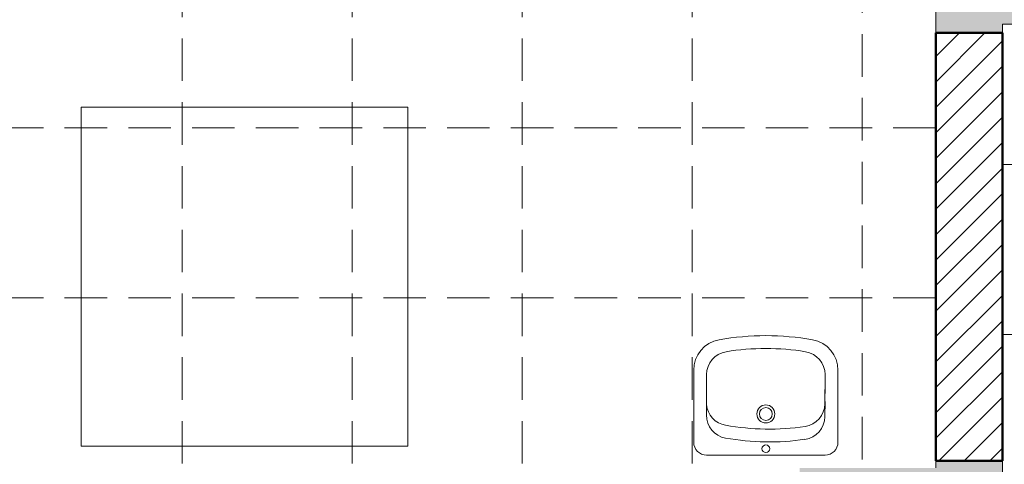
# Model space of a CAD drawing. Header units: millimetres. Extents: x -23540 to 53212, y -37964 to 41185.
# Tile 8 of 203: x -17020 to -16672, y -31377 to -31220. Entities that reach past the tile are written whole.
import ezdxf

# ---------------------------------------------------------------- set-up
doc = ezdxf.new("R2010")
doc.units = ezdxf.units.MM
doc.linetypes.add('DASHEDX2', pattern=[1.5, 1, -0.5])
doc.layers.get('0').update_dxf_attribs({"lineweight": 18})
for name, color, linetype, lineweight in [('PG_PRZERYWANE_ŚREDNIE', 1, 'DASHEDX2', 18), ('PG_WIDOKOWE_CIENKIE', 1, 'Continuous', 18), ('PG_ŚCIANY_DZIAŁOWE', 3, 'Continuous', 18)]:
    doc.layers.add(name, color=color, linetype=linetype, lineweight=lineweight)

msp = doc.modelspace()

# ---------------------------------------------------------------- hatches: boundary and pattern name
at = {"layer": 'PG_ŚCIANY_DZIAŁOWE', "true_color": 0x636466, "transparency": 33554610}
h = msp.add_hatch(color=251, dxfattribs=at)
h.dxf.hatch_style = 1
h.paths.add_polyline_path([(-16656.04, -31221.69), (-16656.04, -31199.19), (-16696.29, -31199.19), (-16696.29, -31224.69), (-16672.79, -31224.69), (-16672.79, -31221.69)])
h.paths.add_polyline_path([(-16535.04, -31199.19), (-16535.04, -31221.69), (-16430.29, -31221.69), (-16428.29, -31221.69), (-16428.29, -31174.69), (-16471.29, -31174.69), (-16471.29, -31057.94), (-16518.29, -31057.94), (-16518.29, -31199.19)])
h = msp.add_hatch(color=251, dxfattribs=at)
h.dxf.hatch_style = 1
h.paths.add_polyline_path([(-16744.29, -31423.19), (-16673.79, -31423.19), (-16673.79, -31398.69), (-16614.29, -31398.69), (-16614.29, -31383.69), (-16672.79, -31383.69), (-16672.79, -31375.69), (-16696.29, -31375.69), (-16696.29, -31378.19), (-16744.29, -31378.19)])

# ---------------------------------------------------------------- linework, layer by layer
at = {"color": 251, "true_color": 0x636466}
for p, q in [((-16696.29, -31199.19), (-16696.29, -31224.69)), ((-16672.79, -31221.69), (-16672.79, -31224.69)), ((-16656.04, -31221.69), (-16672.79, -31221.69)), ((-16672.79, -31224.69), (-16696.29, -31224.69)), ((-16696.29, -31375.69), (-16696.29, -31378.19)), ((-16672.79, -31375.69), (-16696.29, -31375.69)), ((-16672.79, -31375.69), (-16672.79, -31383.69))]:
    msp.add_line(p, q, dxfattribs=at)
at = {"layer": 'PG_PRZERYWANE_ŚREDNIE', "color": 251, "lineweight": 15, "ltscale": 15, "true_color": 0x636466}
for p, q in [((-16962.29, -30416.69), (-16962.29, -31378.19)), ((-16902.29, -30416.69), (-16902.29, -31378.19)), ((-16842.29, -30416.69), (-16842.29, -31378.19)), ((-16782.29, -30416.69), (-16782.29, -31378.19)), ((-16722.29, -30820.19), (-16722.29, -31378.19)), ((-16696.29, -31224.69), (-16696.29, -31375.69)), ((-16672.79, -31224.69), (-16672.79, -31375.69)), ((-16696.29, -31258.19), (-17290.79, -31258.19)), ((-16672.79, -31271.19), (-15523.79, -31271.19)), ((-16696.29, -31318.19), (-17290.79, -31318.19)), ((-16672.79, -31331.19), (-15523.79, -31331.19))]:
    msp.add_line(p, q, dxfattribs=at)
at = {"layer": 'PG_WIDOKOWE_CIENKIE', "color": 251, "linetype": 'Continuous', "lineweight": 18, "true_color": 0x636466}
for p, q in [((-16696.29, -31233.07), (-16687.92, -31224.69)), ((-16696.29, -31242.05), (-16678.94, -31224.69)), ((-16696.29, -31251.03), (-16672.79, -31227.53)), ((-16696.29, -31260.01), (-16672.79, -31236.51)), ((-16696.29, -31268.99), (-16672.79, -31245.49)), ((-16696.29, -31277.97), (-16672.79, -31254.47)), ((-16696.29, -31286.95), (-16672.79, -31263.45)), ((-16696.29, -31295.93), (-16672.79, -31272.43)), ((-16696.29, -31304.91), (-16672.79, -31281.41)), ((-16696.29, -31313.89), (-16672.79, -31290.39)), ((-16696.29, -31322.87), (-16672.79, -31299.37)), ((-16696.29, -31331.85), (-16672.79, -31308.35)), ((-16696.29, -31340.83), (-16672.79, -31317.33)), ((-16696.29, -31349.81), (-16672.79, -31326.31)), ((-16696.29, -31358.79), (-16672.79, -31335.29)), ((-16696.29, -31367.77), (-16672.79, -31344.27)), ((-16695.23, -31375.69), (-16672.79, -31353.25)), ((-16686.25, -31375.69), (-16672.79, -31362.23)), ((-16677.27, -31375.69), (-16672.79, -31371.21))]:
    msp.add_line(p, q, dxfattribs=at)
at = {"layer": 'PG_WIDOKOWE_CIENKIE', "color": 251, "lineweight": 50, "true_color": 0x636466}
for p, q in [((-16696.29, -31224.69), (-16672.79, -31224.69)), ((-16696.29, -31375.69), (-16696.29, -31224.69)), ((-16672.79, -31224.69), (-16672.79, -31375.69)), ((-16672.79, -31375.69), (-16696.29, -31375.69))]:
    msp.add_line(p, q, dxfattribs=at)
at = {"layer": 'PG_WIDOKOWE_CIENKIE', "color": 251, "lineweight": 13, "true_color": 0x636466}
for p, q in [((-16997.96, -31370.56), (-16997.96, -31250.97)), ((-16997.96, -31250.97), (-16882.6, -31250.97)), ((-16882.6, -31250.97), (-16882.6, -31370.56)), ((-16882.6, -31370.56), (-16997.96, -31370.56))]:
    msp.add_line(p, q, dxfattribs=at)
at = {"layer": 'PG_WIDOKOWE_CIENKIE', "color": 251, "lineweight": 18, "true_color": 0x636466}
for p, q in [((-16781.74, -31343.75), (-16781.74, -31369.17)), ((-16777.19, -31345.29), (-16777.19, -31354.63)), ((-16735.44, -31355.63), (-16735.28, -31345.29)), ((-16730.83, -31343.75), (-16730.83, -31369.17)), ((-16735.38, -31349.29), (-16735.38, -31351.92)), ((-16735.38, -31350.1), (-16735.35, -31350.1)), ((-16735.38, -31351.18), (-16735.32, -31351.18)), ((-16735.38, -31351.9), (-16735.38, -31351.9)), ((-16735.38, -31351.92), (-16735.38, -31351.92)), ((-16777.27, -31359.52), (-16777.19, -31354.18)), ((-16735.46, -31360.16), (-16735.38, -31354.82)), ((-16735.42, -31354.63), (-16735.38, -31354.63)), ((-16777.22, -31356.45), (-16777.14, -31356.45)), ((-16735.49, -31356.45), (-16735.4, -31356.45)), ((-16777.19, -31373.72), (-16735.38, -31373.72))]:
    msp.add_line(p, q, dxfattribs=at)
for centre, radius in [((-16756.28, -31359.18), 3.18), ((-16756.28, -31359.18), 2.27), ((-16756.28, -31371.45), 1.36)]:
    msp.add_circle(centre, radius, dxfattribs=at)
for centre, radius, start, end in [((-16756.28, -31424.26), 92.72, 79.7597, 100.2403), ((-16770.83, -31343.75), 10.91, 100.2403, 180), ((-16741.74, -31343.75), 10.91, 0, 79.7597), ((-16769.01, -31345.29), 8.18, 99.1541, 180), ((-16756.28, -31424.26), 88.17, 80.8459, 99.1541), ((-16743.56, -31345.29), 8.18, 0, 80.8459), ((-16769.07, -31355.12), 8.18, 185.2076, 259.9711), ((-16743.62, -31355.5), 8.18, 278.2794, 359.1253), ((-16769.09, -31359.65), 8.18, 179.1253, 259.9711), ((-16755.14, -31276.35), 88.17, 259.9711, 278.2794), ((-16743.64, -31360.04), 8.18, 278.2794, 359.1253), ((-16777.19, -31369.17), 4.55, 180, 270), ((-16755.16, -31280.88), 88.17, 259.9711, 278.2794), ((-16735.38, -31369.17), 4.55, 270, 0)]:
    msp.add_arc(centre, radius, start, end, dxfattribs=at)

doc.saveas('drawing.dxf')
